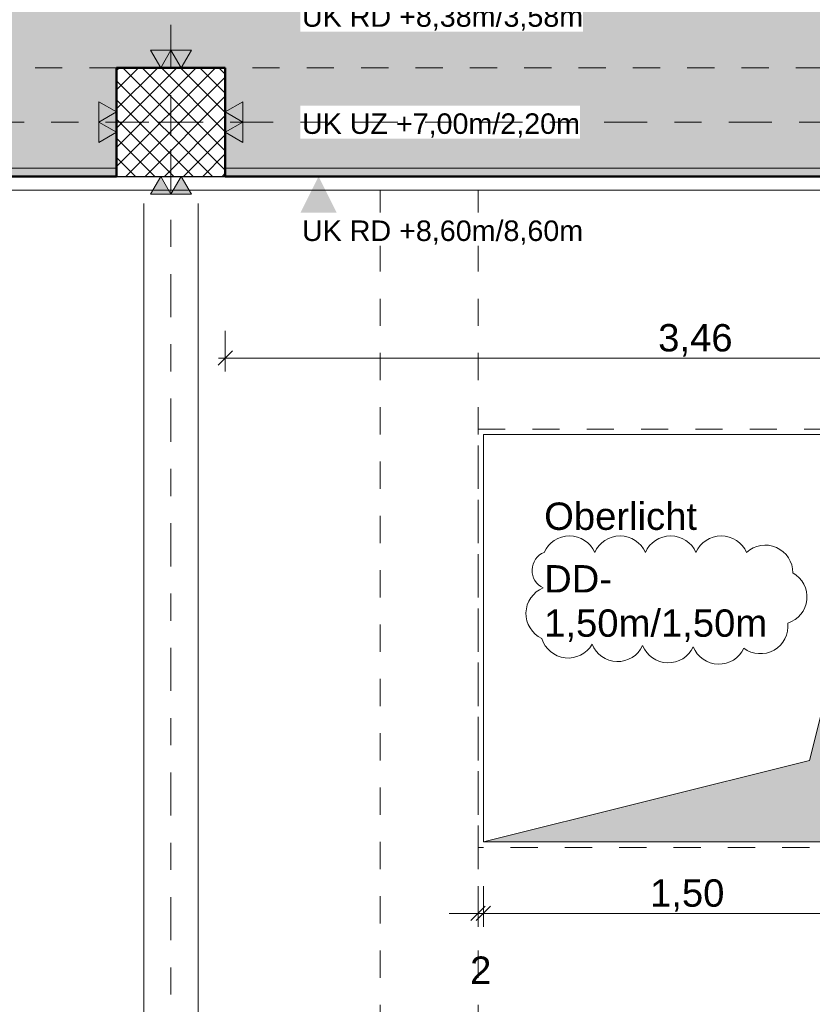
# Model space of a CAD drawing. Header units: metres. Extents: x -180 to 4, y -49 to 6.
# Tile 153 of 256: x -145.58 to -142.66, y -14.94 to -11.32. Entities that reach past the tile are written whole.
import ezdxf

# ---------------------------------------------------------------- set-up
doc = ezdxf.new("R2010")
doc.units = ezdxf.units.M
doc.header["$LTSCALE"] = 0.05
doc.header["$PDMODE"] = 1
doc.header["$PDSIZE"] = -2
for name, pattern in [('Linienart-20', [2.116531, 1.058062, -1.058469]), ('Linienart-34', [4.233, 2.116, -2.117]), ('Linienart-53', [5.291531, 3.175, -1.058062, 0.352704, -0.705764]), ('VW-01 Strichlinie kurz', [1.999894, 0.999947, -0.999947])]:
    doc.linetypes.add(name, pattern=pattern)
doc.layers.get('0').update_dxf_attribs({"lineweight": 25})
for name, color, linetype, lineweight, true_color in [('30 -33 Aussenwände- 3 Aussenstützen', 7, 'Continuous', 50, 0x0000dd), ('30 -34 Innenwände- 6 Elemente', 7, 'Continuous', 9, 0xff6633), ('30 -35 Decken- 1 Konstruktion-Träger- Stahlbeton', 7, 'Continuous', 13, 0x33aa00), ('30 -35 Decken- 11 Durchbruch', 5, 'Continuous', 15, 0x0000ff), ('60- 61 allgemeine Ausstattung- 1 Möbel', 7, 'Continuous', 9, 0x00cccc), ('70 -72 Beschriftung- 1 Beschriftung allgemein', 7, 'Continuous', 9, 0xff6633), ('70 -72 Beschriftung- 2 Beschriftung Bauteile', 7, 'Continuous', 9, 0x9999ff), ('70 -73 Bauteildarst.- 3 verdeckt 0.35', 4, 'Linienart-34', 35, 0x00ffff), ('70 -75 Raumstempel- 1 Raumstempel', 1, 'Continuous', 50, 0xff0000), ('70 -76 Bemaßung- 2 Allgemein', 7, 'Continuous', 5, 0x6666cc), ('70 -77 Revision- 2 Wolken', 7, 'Continuous', 18, 0x944cff), ('CW-Unsichtbar', 7, 'Continuous', 9, 0x599559)]:
    doc.layers.add(name, color=color, linetype=linetype, lineweight=lineweight, true_color=true_color)
for name, color, linetype, lineweight in [('70 -71 Achsen- 1 Gebäudeachsen', 7, 'Linienart-53', 18), ('70 -73 Bauteildarst.- 1 Ansicht 0.15', 7, 'Continuous', 15), ('Keine', 7, 'Continuous', 9)]:
    doc.layers.add(name, color=color, linetype=linetype, lineweight=lineweight)
doc.styles.add('Arial', font='arial.ttf')
doc.dimstyles.new('k+k_klein', dxfattribs={"dimtxt": 0.100689, "dimasz": 0.05302, "dimexe": 0.05, "dimexo": 0.15, "dimgap": 0.005, "dimtad": 1, "dimdec": 3, "dimtxsty": 'Arial', "dimblk": 'VW_SLASH-2', "dimblk1": 'VW_SLASH-2', "dimblk2": 'VW_SLASH-2', "dimcen": 0, "dimdle": 0.025, "dimadec": 3, "dimazin": 0, "dimtfac": 0.75, "dimtdec": 3, "dimtix": 1, "dimtmove": 0, "dimatfit": 0, "dimldrblk": 'VW_FILLEDARROW', "dimfxl": 0.1, "dimfxlon": 1, "dimfrac": 2, "dimtolj": 1, "dimarcsym": 0})

# ---------------------------------------------------------------- blocks, each defined once
blk = doc.blocks.new('Gruppe-6862')
at = {"layer": '30 -34 Innenwände- 6 Elemente', "flags": 128}
blk.add_lwpolyline([(-144.821, -11.897), (-137.621, -11.897), (-137.621, -11.867), (-144.821, -11.867)], close=True, dxfattribs=at)
blk = doc.blocks.new('Gruppe-6863')
at = {"layer": '30 -34 Innenwände- 6 Elemente', "color": 7, "transparency": 33554687}
blk.add_blockref('Gruppe-6862', (0, 0), dxfattribs=at)
blk = doc.blocks.new('Gruppe-6864')
at = {"layer": '30 -34 Innenwände- 6 Elemente', "color": 7, "transparency": 33554687}
blk.add_blockref('Gruppe-6863', (0, 0), dxfattribs=at)
at = {"layer": '30 -34 Innenwände- 6 Elemente', "color": 0, "flags": 1}
for tag in ['IFC_UUID', 'instanceID']:
    blk.add_attdef(tag, (-144.821, -11.897), '', height=0.00018, dxfattribs=at)
blk = doc.blocks.new('Gruppe-6865')
at = {"layer": '30 -34 Innenwände- 6 Elemente', "flags": 128}
blk.add_lwpolyline([(-152.421, -11.897), (-145.221, -11.897), (-145.221, -11.867), (-152.421, -11.867)], close=True, dxfattribs=at)
blk = doc.blocks.new('Gruppe-6866')
at = {"layer": '30 -34 Innenwände- 6 Elemente', "color": 7, "transparency": 33554687}
blk.add_blockref('Gruppe-6865', (0, 0), dxfattribs=at)
blk = doc.blocks.new('Gruppe-6867')
at = {"layer": '30 -34 Innenwände- 6 Elemente', "color": 7, "transparency": 33554687}
blk.add_blockref('Gruppe-6866', (0, 0), dxfattribs=at)
at = {"layer": '30 -34 Innenwände- 6 Elemente', "color": 0, "flags": 1}
for tag in ['IFC_UUID', 'instanceID']:
    blk.add_attdef(tag, (-152.421, -11.897), '', height=0.00018, dxfattribs=at)
blk = doc.blocks.new('Gruppe-9740')
at = {"layer": '30 -35 Decken- 1 Konstruktion-Träger- Stahlbeton', "color": 7, "linetype": 'Linienart-20', "lineweight": 13, "transparency": 33554687}
for p, q in [((-99.221, -11.497), (-160.421, -11.497)), ((-99.221, -11.897), (-160.421, -11.897))]:
    blk.add_line(p, q, dxfattribs=at)
at = {"layer": '30 -35 Decken- 1 Konstruktion-Träger- Stahlbeton', "color": 0, "flags": 1}
for tag in ['IFC_UUID', 'instanceID']:
    blk.add_attdef(tag, (-160.421, -11.897), '', height=0.00018, dxfattribs=at)
blk = doc.blocks.new('Gruppe-11522')
at = {"layer": '30 -33 Aussenwände- 3 Aussenstützen', "linetype": 'Continuous', "lineweight": 9, "transparency": 33554687}
for p, q in [((-145.021, -11.647), (-145.021, -11.747)), ((-145.071, -11.697), (-144.971, -11.697))]:
    blk.add_line(p, q, dxfattribs=at)
blk = doc.blocks.new('Gruppe-11523')
at = {"color": 255, "lineweight": 25, "transparency": 33554687}
blk.add_wipeout([(-144.821, -11.497), (-145.221, -11.497), (-145.221, -11.897), (-144.821, -11.897)], dxfattribs=at).dxf.layer = '30 -33 Aussenwände- 3 Aussenstützen'
at = {"layer": '30 -33 Aussenwände- 3 Aussenstützen', "linetype": 'Continuous', "lineweight": 9, "transparency": 33554687}
h = blk.add_hatch(dxfattribs=at)
h.set_pattern_fill('Beton 1mm SRF', style=0, pattern_type=2)
h.set_pattern_definition([(45, (0, 0), (0.03535534, -0.03535534), []), (-45, (0, 0), (0.03535534, 0.03535534), [])])
h.paths.add_polyline_path([(-144.821, -11.497), (-145.221, -11.497), (-145.221, -11.897), (-144.821, -11.897)])
at = {"layer": '30 -33 Aussenwände- 3 Aussenstützen', "lineweight": 25, "transparency": 33554687, "flags": 128}
blk.add_lwpolyline([(-144.821, -11.497), (-145.221, -11.497), (-145.221, -11.897), (-144.821, -11.897)], close=True, dxfattribs=at)
at = {"layer": '30 -33 Aussenwände- 3 Aussenstützen', "transparency": 33554687}
blk.add_blockref('Gruppe-11522', (0, 0), dxfattribs=at)
blk = doc.blocks.new('Gruppe-11524')
at = {"layer": '30 -33 Aussenwände- 3 Aussenstützen', "color": 7}
blk.add_blockref('Gruppe-11523', (0, 0), dxfattribs=at)
at = {"layer": '30 -33 Aussenwände- 3 Aussenstützen', "color": 0, "flags": 1}
for tag in ['IFC_UUID', 'instanceID']:
    blk.add_attdef(tag, (-145.221, -11.897), '', height=0.00018, dxfattribs=at)
blk = doc.blocks.new('Gruppe-12215')
at = {"layer": '30 -35 Decken- 1 Konstruktion-Träger- Stahlbeton', "color": 7, "linetype": 'Linienart-20', "lineweight": 13, "transparency": 33554687}
for p, q in [((-144.251, -39.247), (-144.251, -11.897)), ((-143.891, -39.247), (-143.891, -11.897))]:
    blk.add_line(p, q, dxfattribs=at)
at = {"layer": '30 -35 Decken- 1 Konstruktion-Träger- Stahlbeton', "color": 7, "linetype": 'Continuous', "lineweight": 35, "transparency": 33554687, "flags": 128}
blk.add_lwpolyline([(-144.251, -11.897), (-143.891, -11.897)], dxfattribs=at)
at = {"layer": '30 -35 Decken- 1 Konstruktion-Träger- Stahlbeton', "color": 0, "flags": 1}
for tag in ['IFC_UUID', 'instanceID']:
    blk.add_attdef(tag, (-144.251, -39.247), '', height=0.00018, dxfattribs=at)
blk = doc.blocks.new('_01-OG1_Tragwerk (2D)')
at = {"layer": '30 -34 Innenwände- 6 Elemente'}
for name in ['Gruppe-6867', 'Gruppe-6864']:
    blk.add_blockref(name, (0, 0), dxfattribs=at)
at = {"layer": '30 -35 Decken- 1 Konstruktion-Träger- Stahlbeton'}
for name in ['Gruppe-9740', 'Gruppe-12215']:
    blk.add_blockref(name, (0, 0), dxfattribs=at)
at = {"layer": '30 -33 Aussenwände- 3 Aussenstützen'}
blk.add_blockref('Gruppe-11524', (0, 0), dxfattribs=at)
blk = doc.blocks.new('Gruppe-15128')
at = {"layer": '30 -35 Decken- 11 Durchbruch', "linetype": 'Continuous', "lineweight": 0}
blk.add_hatch(color=5, dxfattribs=at).paths.add_polyline_path([(-143.871, -14.347), (-142.371, -14.347), (-142.371, -12.847), (-142.671, -14.047)])
at = {"layer": '30 -35 Decken- 11 Durchbruch', "flags": 128}
blk.add_lwpolyline([(-143.871, -14.347), (-142.371, -14.347), (-142.371, -12.847), (-142.671, -14.047)], close=True, dxfattribs=at)
blk = doc.blocks.new('Gruppe-15129')
at = {"layer": '30 -35 Decken- 11 Durchbruch', "flags": 128}
blk.add_lwpolyline([(-143.871, -14.347), (-143.871, -12.847), (-142.371, -12.847), (-142.671, -14.047)], close=True, dxfattribs=at)
blk = doc.blocks.new('Gruppe-15130')
at = {"layer": '30 -35 Decken- 11 Durchbruch', "insert": (-143.6476, -13.6104), "char_height": 0.100689, "attachment_point": 7, "line_spacing_factor": 0.970891, "style": 'Arial'}
blk.add_mtext('DD- \\P1,50m/1,50m', dxfattribs=at)
blk = doc.blocks.new('Gruppe-15131')
at = {"layer": '30 -35 Decken- 11 Durchbruch'}
for name in ['Gruppe-15128', 'Gruppe-15129']:
    blk.add_blockref(name, (0, 0), dxfattribs=at)
at = {"layer": '30 -35 Decken- 11 Durchbruch', "color": 7, "transparency": 33554687}
blk.add_blockref('Gruppe-15130', (0, 0), dxfattribs=at)
blk = doc.blocks.new('Gruppe-15132')
at = {"layer": 'CW-Unsichtbar', "linetype": 'Continuous', "lineweight": 5, "transparency": 33554687}
for p in [(-143.871, -13.597), (-142.371, -13.597)]:
    blk.add_point(p, dxfattribs=at)
at = {"layer": '30 -35 Decken- 11 Durchbruch', "color": 7, "transparency": 33554687}
blk.add_blockref('Gruppe-15131', (0, 0), dxfattribs=at)
at = {"layer": '30 -35 Decken- 11 Durchbruch', "color": 0, "flags": 1}
for tag in ['prm0_value', 'prm1_value', 'prm2_value', 'prm3_value', 'prm4_value', 'prm5_value', 'prm6_value', 'prm7_value', 'IFC_UUID', 'instanceID', 'prm0_name', 'prm0_type', 'prm1_name', 'prm1_type', 'prm2_name', 'prm2_type', 'prm3_name', 'prm3_type', 'prm4_name', 'prm4_type', 'prm5_name', 'prm5_type', 'prm6_name', 'prm6_type', 'prm7_name', 'prm7_type']:
    blk.add_attdef(tag, (-143.871, -14.347), '', height=0.00018, dxfattribs=at)
blk = doc.blocks.new('_OG1_2D (2D)')
at = {"layer": '70 -75 Raumstempel- 1 Raumstempel', "linetype": 'Continuous', "lineweight": 0, "true_color": 0xff0000}
blk.add_hatch(color=1, dxfattribs=at).paths.add_polyline_path([(-103.14599996, -2.62204198), (-103.14599996, -7.93204198), (-160.09599996, -7.93204198), (-160.09599996, -11.49704198), (-160.02099996, -11.49704198), (-160.02099996, -11.89704198), (-152.82099996, -11.89704198), (-152.82099996, -11.49704198), (-152.42099996, -11.49704198), (-152.42099996, -11.89704198), (-145.22099996, -11.89704198), (-145.22099996, -11.49704198), (-144.82099996, -11.49704198), (-144.82099996, -11.89704198), (-137.62099996, -11.89704198), (-137.62099996, -11.49704198), (-137.22099996, -11.49704198), (-137.22099996, -11.89704198), (-130.02099996, -11.89704198), (-130.02099996, -11.49704198), (-129.62099996, -11.49704198), (-129.62099996, -11.89704198), (-122.42099996, -11.89704198), (-122.42099996, -11.49704198), (-122.02099996, -11.49704198), (-122.02099996, -11.89704198), (-114.82099996, -11.89704198), (-114.82099996, -11.49704198), (-114.42099996, -11.49704198), (-114.42099996, -11.89704198), (-107.22099996, -11.89704198), (-107.22099996, -11.49704198), (-106.82099996, -11.49704198), (-106.82099996, -11.89704198), (-99.62099996, -11.89704198), (-99.62099996, -11.49704198), (-99.54599996, -11.49704198), (-99.54599996, -8.89704198), (-99.62099996, -8.89704198), (-99.62099996, -8.49704198), (-99.54599996, -8.49704198), (-99.54599996, -7.29704198), (-101.59599996, -7.29704198), (-101.59599996, -5.12204198), (-101.58099996, -5.12204198), (-101.58099996, -2.62204198)])
at = {"layer": '60- 61 allgemeine Ausstattung- 1 Möbel'}
for p, q in [((-145.12099996, -11.99704198), (-145.12099996, -38.94704198)), ((-144.92099996, -11.99704198), (-144.92099996, -38.94704198))]:
    blk.add_line(p, q, dxfattribs=at)
at = {"layer": '70 -73 Bauteildarst.- 1 Ansicht 0.15', "flags": 128}
blk.add_lwpolyline([(-159.97099996, -11.94704198), (-99.54599996, -11.94704198), (-99.54599996, -39.04704198), (-159.97099996, -39.04704198)], close=True, dxfattribs=at)
at = {"layer": '70 -75 Raumstempel- 1 Raumstempel', "flags": 128}
blk.add_lwpolyline([(-103.14599996, -7.93204198), (-160.09599996, -7.93204198), (-160.09599996, -11.49704198), (-160.02099996, -11.49704198), (-160.02099996, -11.89704198), (-152.82099996, -11.89704198), (-152.82099996, -11.49704198), (-152.42099996, -11.49704198), (-152.42099996, -11.89704198), (-145.22099996, -11.89704198), (-145.22099996, -11.49704198), (-144.82099996, -11.49704198), (-144.82099996, -11.89704198), (-137.62099996, -11.89704198)], dxfattribs=at)
at = {"layer": 'Keine', "color": 7, "linetype": 'VW-01 Strichlinie kurz', "lineweight": 9, "flags": 128}
blk.add_lwpolyline([(-143.89099996, -12.82704198), (-142.35099996, -12.82704198), (-142.35099996, -14.36704198), (-143.89099996, -14.36704198)], close=True, dxfattribs=at)
at = {"layer": '30 -35 Decken- 11 Durchbruch'}
blk.add_blockref('Gruppe-15132', (0, 0), dxfattribs=at)
blk = doc.blocks.new('Gruppe-16104')
at = {"layer": '70 -76 Bemaßung- 2 Allgemein', "color": 7, "linetype": 'Continuous'}
blk.add_solid([(-144.5443, -11.3635), (-144.4777, -11.497), (-144.4108, -11.3636)], dxfattribs=at)
at = {"color": 255}
blk.add_wipeout([(-144.5443, -11.3635), (-143.504, -11.3635), (-143.504, -11.2418), (-144.5443, -11.2418)], dxfattribs=at).dxf.layer = '70 -76 Bemaßung- 2 Allgemein'
at = {"layer": '70 -76 Bemaßung- 2 Allgemein', "insert": (-143.504, -11.36), "char_height": 0.075516, "attachment_point": 9, "line_spacing_factor": 0.973705, "style": 'Arial'}
blk.add_mtext('UK RD +8,38m/3,58m', dxfattribs=at)
blk = doc.blocks.new('Gruppe-16105')
at = {"color": 255}
blk.add_wipeout([(-144.5443, -11.7579), (-143.5158, -11.7579), (-143.5158, -11.6362), (-144.5443, -11.6362)], dxfattribs=at).dxf.layer = '70 -76 Bemaßung- 2 Allgemein'
at = {"layer": '70 -76 Bemaßung- 2 Allgemein', "color": 7, "linetype": 'Continuous'}
for points in [[(-144.5443, -11.6306), (-144.4777, -11.497), (-144.4108, -11.6305)], [(-144.5443, -11.7635), (-144.4777, -11.897), (-144.4108, -11.7636)]]:
    blk.add_solid(points, dxfattribs=at)
at = {"layer": '70 -76 Bemaßung- 2 Allgemein', "insert": (-143.5158, -11.7544), "char_height": 0.075516, "attachment_point": 9, "line_spacing_factor": 0.973705, "style": 'Arial'}
blk.add_mtext('UK UZ +7,00m/2,20m', dxfattribs=at)
blk = doc.blocks.new('Gruppe-16106')
at = {"layer": '70 -76 Bemaßung- 2 Allgemein', "color": 7, "linetype": 'Continuous'}
blk.add_solid([(-144.5443, -12.0306), (-144.4777, -11.897), (-144.4108, -12.0305)], dxfattribs=at)
at = {"color": 255}
blk.add_wipeout([(-144.5443, -12.1523), (-143.504, -12.1523), (-143.504, -12.0306), (-144.5443, -12.0306)], dxfattribs=at).dxf.layer = '70 -76 Bemaßung- 2 Allgemein'
at = {"layer": '70 -76 Bemaßung- 2 Allgemein', "insert": (-143.504, -12.1487), "char_height": 0.075516, "attachment_point": 9, "line_spacing_factor": 0.973705, "style": 'Arial'}
blk.add_mtext('UK RD +8,60m/8,60m', dxfattribs=at)
blk = doc.blocks.new('Gruppe-16320')
at = {"layer": '70 -73 Bauteildarst.- 3 verdeckt 0.35'}
blk.add_blockref('Gruppe-16104', (0, 0), dxfattribs=at)
blk.add_blockref('Gruppe-16105', (0, 0), dxfattribs=at)
blk.add_blockref('Gruppe-16106', (0, 0), dxfattribs=at)
blk = doc.blocks.new('VW_SLASH-2')
at = {"color": 0, "linetype": 'ByBlock', "lineweight": -2, "transparency": 16777216}
blk.add_line((0.472, 0), (-1, 0), dxfattribs=at)
at = {"color": 0, "lineweight": 5, "transparency": 16777216, "flags": 128}
blk.add_lwpolyline([(0.5, 0.5), (-0.5, -0.5)], dxfattribs=at)
blk = doc.blocks.new('*D20173')
at = {"layer": '70 -76 Bemaßung- 2 Allgemein', "color": 0, "lineweight": -2}
for p, q in [((-144.821, -12.4656), (-144.821, -12.6156)), ((-141.361, -12.4656), (-141.361, -12.6156)), ((-141.414, -12.5656), (-144.768, -12.5656))]:
    blk.add_line(p, q, dxfattribs=at)
at = {"layer": 'Defpoints', "color": 0}
for p in [(-144.821, -11.897), (-141.361, -11.897), (-144.821, -12.5656)]:
    blk.add_point(p, dxfattribs=at)
at = {"layer": '70 -76 Bemaßung- 2 Allgemein', "color": 0, "lineweight": -2, "xscale": 0.05302001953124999, "yscale": 0.05302001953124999, "zscale": 0.05302001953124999, "rotation": 180}
blk.add_blockref('VW_SLASH-2', (-144.821, -12.5656), dxfattribs=at)
at = {"layer": '70 -76 Bemaßung- 2 Allgemein', "color": 0, "lineweight": -2, "xscale": 0.05302001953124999, "yscale": 0.05302001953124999, "zscale": 0.05302001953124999}
blk.add_blockref('VW_SLASH-2', (-141.361, -12.5656), dxfattribs=at)
at = {"layer": '70 -76 Bemaßung- 2 Allgemein', "color": 0, "insert": (-143.091, -12.5002), "char_height": 0.10069, "attachment_point": 5, "style": 'Arial'}
blk.add_mtext('\\A1;3,46', dxfattribs=at)
blk = doc.blocks.new('VW_FILLEDARROW')
at = {"linetype": 'Continuous', "lineweight": 0, "transparency": 16777216}
blk.add_hatch(color=0, dxfattribs=at).paths.add_polyline_path([(-2.829, 0.758), (0, 0), (-2.829, -0.758)])
at = {"color": 0, "lineweight": 5, "transparency": 16777216, "flags": 128}
blk.add_lwpolyline([(-2.829, 0.758), (0, 0), (-2.829, -0.758)], close=True, dxfattribs=at)
blk = doc.blocks.new('Gruppe-16743')
at = {"layer": '70 -72 Beschriftung- 2 Beschriftung Bauteile', "linetype": 'Continuous', "lineweight": 0}
for points in [[(-145.021, -11.4321), (-145.0585, -11.497), (-145.096, -11.4321)], [(-144.946, -11.4321), (-144.9835, -11.497), (-145.021, -11.4321)]]:
    blk.add_hatch(color=254, dxfattribs=at).paths.add_polyline_path(points)
at = {"layer": '70 -72 Beschriftung- 2 Beschriftung Bauteile', "linetype": 'Continuous', "lineweight": 9, "flags": 128}
for points in [[(-145.021, -11.4321), (-145.0585, -11.497), (-145.096, -11.4321)], [(-144.946, -11.4321), (-144.9835, -11.497), (-145.021, -11.4321)]]:
    blk.add_lwpolyline(points, close=True, dxfattribs=at)
at = {"layer": '70 -72 Beschriftung- 2 Beschriftung Bauteile', "linetype": 'Continuous', "lineweight": 5}
blk.add_point((-145.021, -11.497), dxfattribs=at)
blk = doc.blocks.new('Gruppe-16744')
at = {"layer": '70 -72 Beschriftung- 2 Beschriftung Bauteile', "linetype": 'Continuous', "lineweight": 0}
for points in [[(-144.756, -11.697), (-144.821, -11.6595), (-144.756, -11.622)], [(-144.756, -11.772), (-144.821, -11.7345), (-144.756, -11.697)]]:
    blk.add_hatch(color=254, dxfattribs=at).paths.add_polyline_path(points)
at = {"layer": '70 -72 Beschriftung- 2 Beschriftung Bauteile', "linetype": 'Continuous', "lineweight": 9, "flags": 128}
for points in [[(-144.756, -11.697), (-144.821, -11.6595), (-144.756, -11.622)], [(-144.756, -11.772), (-144.821, -11.7345), (-144.756, -11.697)]]:
    blk.add_lwpolyline(points, close=True, dxfattribs=at)
at = {"layer": '70 -72 Beschriftung- 2 Beschriftung Bauteile', "linetype": 'Continuous', "lineweight": 5}
blk.add_point((-144.821, -11.697), dxfattribs=at)
blk = doc.blocks.new('Gruppe-16745')
at = {"layer": '70 -72 Beschriftung- 2 Beschriftung Bauteile', "linetype": 'Continuous', "lineweight": 0}
for points in [[(-145.096, -11.962), (-145.0585, -11.897), (-145.021, -11.962)], [(-145.021, -11.962), (-144.9835, -11.897), (-144.946, -11.962)]]:
    blk.add_hatch(color=254, dxfattribs=at).paths.add_polyline_path(points)
at = {"layer": '70 -72 Beschriftung- 2 Beschriftung Bauteile', "linetype": 'Continuous', "lineweight": 9, "flags": 128}
for points in [[(-145.096, -11.962), (-145.0585, -11.897), (-145.021, -11.962)], [(-145.021, -11.962), (-144.9835, -11.897), (-144.946, -11.962)]]:
    blk.add_lwpolyline(points, close=True, dxfattribs=at)
at = {"layer": '70 -72 Beschriftung- 2 Beschriftung Bauteile', "linetype": 'Continuous', "lineweight": 5}
blk.add_point((-145.021, -11.897), dxfattribs=at)
blk = doc.blocks.new('Gruppe-16746')
at = {"layer": '70 -72 Beschriftung- 2 Beschriftung Bauteile', "linetype": 'Continuous', "lineweight": 0}
for points in [[(-145.286, -11.622), (-145.221, -11.6595), (-145.286, -11.697)], [(-145.286, -11.697), (-145.221, -11.7345), (-145.286, -11.772)]]:
    blk.add_hatch(color=254, dxfattribs=at).paths.add_polyline_path(points)
at = {"layer": '70 -72 Beschriftung- 2 Beschriftung Bauteile', "linetype": 'Continuous', "lineweight": 9, "flags": 128}
for points in [[(-145.286, -11.622), (-145.221, -11.6595), (-145.286, -11.697)], [(-145.286, -11.697), (-145.221, -11.7345), (-145.286, -11.772)]]:
    blk.add_lwpolyline(points, close=True, dxfattribs=at)
at = {"layer": '70 -72 Beschriftung- 2 Beschriftung Bauteile', "linetype": 'Continuous', "lineweight": 5}
blk.add_point((-145.221, -11.697), dxfattribs=at)
blk = doc.blocks.new('Gruppe-16997')
at = {"layer": '70 -77 Revision- 2 Wolken', "transparency": 33554687, "flags": 128}
blk.add_lwpolyline([(-143.6476, -13.2811, -0.298217), (-143.5545, -13.2201, -0.298217), (-143.4613, -13.2811, -0.298217), (-143.3682, -13.2201, -0.298217), (-143.2751, -13.2811, -0.298217), (-143.182, -13.2201, -0.298217), (-143.0889, -13.2811, -0.298217), (-142.9958, -13.2201, -0.298217), (-142.9026, -13.2811, -0.298217), (-142.7928, -13.2629, -0.298217), (-142.7323, -13.3564, -0.298217), (-142.681, -13.4551, -0.298217), (-142.7509, -13.5417, -0.298217), (-142.8016, -13.6407, -0.298217), (-142.9127, -13.6339, -0.298217), (-143.0074, -13.6925, -0.298217), (-143.0989, -13.6291, -0.298217), (-143.1936, -13.6877, -0.298217), (-143.2851, -13.6243, -0.298217), (-143.3797, -13.6829, -0.298217), (-143.4712, -13.6195, -0.298217), (-143.5708, -13.6693, -0.298217), (-143.6562, -13.5979, -0.298217), (-143.7146, -13.5032, -0.298217), (-143.6511, -13.4118, -0.298217), (-143.6921, -13.3452, -0.298217), (-143.6476, -13.2811)], format="xyb", close=True, dxfattribs=at)
blk = doc.blocks.new('*D20673')
at = {"layer": '70 -76 Bemaßung- 2 Allgemein', "color": 0, "lineweight": -2}
for p, q in [((-143.891, -14.51), (-143.891, -14.66)), ((-143.871, -14.51), (-143.871, -14.66)), ((-143.944, -14.61), (-143.997, -14.61)), ((-143.871, -14.61), (-143.891, -14.61)), ((-143.818, -14.61), (-143.765, -14.61))]:
    blk.add_line(p, q, dxfattribs=at)
at = {"layer": 'Defpoints', "color": 0}
for p in [(-143.891, -12.827), (-143.871, -12.847), (-143.891, -14.61)]:
    blk.add_point(p, dxfattribs=at)
at = {"layer": '70 -76 Bemaßung- 2 Allgemein', "color": 0, "lineweight": -2, "xscale": 0.05302001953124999, "yscale": 0.05302001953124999, "zscale": 0.05302001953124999}
blk.add_blockref('VW_SLASH-2', (-143.891, -14.61), dxfattribs=at)
at = {"layer": '70 -76 Bemaßung- 2 Allgemein', "color": 0, "lineweight": -2, "xscale": 0.05302001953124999, "yscale": 0.05302001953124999, "zscale": 0.05302001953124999, "rotation": 180}
blk.add_blockref('VW_SLASH-2', (-143.871, -14.61), dxfattribs=at)
at = {"layer": '70 -76 Bemaßung- 2 Allgemein', "color": 0, "insert": (-143.881, -14.8191), "char_height": 0.10069, "attachment_point": 5, "style": 'Arial'}
blk.add_mtext('\\A1;2', dxfattribs=at)
blk = doc.blocks.new('*D20674')
at = {"layer": '70 -76 Bemaßung- 2 Allgemein', "color": 0, "lineweight": -2}
for p, q in [((-143.871, -14.51), (-143.871, -14.66)), ((-142.371, -14.51), (-142.371, -14.66)), ((-142.424, -14.61), (-143.818, -14.61))]:
    blk.add_line(p, q, dxfattribs=at)
at = {"layer": 'Defpoints', "color": 0}
for p in [(-143.871, -12.847), (-142.371, -12.847), (-143.871, -14.61)]:
    blk.add_point(p, dxfattribs=at)
at = {"layer": '70 -76 Bemaßung- 2 Allgemein', "color": 0, "lineweight": -2, "xscale": 0.05302001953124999, "yscale": 0.05302001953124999, "zscale": 0.05302001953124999, "rotation": 180}
blk.add_blockref('VW_SLASH-2', (-143.871, -14.61), dxfattribs=at)
at = {"layer": '70 -76 Bemaßung- 2 Allgemein', "color": 0, "lineweight": -2, "xscale": 0.05302001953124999, "yscale": 0.05302001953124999, "zscale": 0.05302001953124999}
blk.add_blockref('VW_SLASH-2', (-142.371, -14.61), dxfattribs=at)
at = {"layer": '70 -76 Bemaßung- 2 Allgemein', "color": 0, "insert": (-143.121, -14.5445), "char_height": 0.10069, "attachment_point": 5, "style": 'Arial'}
blk.add_mtext('\\A1;1,50', dxfattribs=at)
blk = doc.blocks.new('*D20675')
at = {"layer": '70 -76 Bemaßung- 2 Allgemein', "color": 0, "lineweight": -2}
for p, q in [((-142.371, -14.51), (-142.371, -14.66)), ((-142.351, -14.51), (-142.351, -14.66)), ((-142.424, -14.61), (-142.477, -14.61)), ((-142.351, -14.61), (-142.371, -14.61)), ((-142.298, -14.61), (-142.245, -14.61))]:
    blk.add_line(p, q, dxfattribs=at)
at = {"layer": 'Defpoints', "color": 0}
for p in [(-142.371, -12.847), (-142.351, -12.9504), (-142.371, -14.61)]:
    blk.add_point(p, dxfattribs=at)
at = {"layer": '70 -76 Bemaßung- 2 Allgemein', "color": 0, "lineweight": -2, "xscale": 0.05302001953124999, "yscale": 0.05302001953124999, "zscale": 0.05302001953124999}
blk.add_blockref('VW_SLASH-2', (-142.371, -14.61), dxfattribs=at)
at = {"layer": '70 -76 Bemaßung- 2 Allgemein', "color": 0, "lineweight": -2, "xscale": 0.05302001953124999, "yscale": 0.05302001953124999, "zscale": 0.05302001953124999, "rotation": 180}
blk.add_blockref('VW_SLASH-2', (-142.351, -14.61), dxfattribs=at)
at = {"layer": '70 -76 Bemaßung- 2 Allgemein', "color": 0, "insert": (-142.361, -14.8191), "char_height": 0.10069, "attachment_point": 5, "style": 'Arial'}
blk.add_mtext('\\A1;2', dxfattribs=at)
blk = doc.blocks.new('_Achsen (3D)')
at = {"layer": '70 -71 Achsen- 1 Gebäudeachsen', "transparency": 33554687}
for p, q in [((-145.021, 3.8), (-145.021, -46.172)), ((-179.668, -11.697), (3.826, -11.697))]:
    blk.add_line(p, q, dxfattribs=at)
blk = doc.blocks.new('Gruppe-16998')
at = {"layer": '70 -76 Bemaßung- 2 Allgemein'}
for base, p1, p2, text, override, picture, middle in [((-143.89099996, -14.61), (-143.87099996, -12.84704198), (-143.89099996, -12.82704198), '2', {"dimtxt": 0.100689, "dimgap": 0.005, "dimdec": 8, "dimpost": '<>', "dimtxsty": 'Arial', "dimtix": 0, "dimtmove": 2}, '*D20673', (-143.88099996, -14.81913712)), ((-143.87099996, -14.61), (-142.37099996, -12.84704198), (-143.87099996, -12.84704198), '1,50', {"dimtxt": 0.100689, "dimgap": 0.005, "dimdec": 8, "dimpost": '<>', "dimtxsty": 'Arial', "dimtmove": 2}, '*D20674', (-143.12099996, -14.54453646)), ((-142.37099996, -14.61), (-142.35099996, -12.95044387), (-142.37099996, -12.84704198), '2', {"dimtxt": 0.100689, "dimgap": 0.005, "dimdec": 8, "dimpost": '<>', "dimtxsty": 'Arial', "dimtix": 0, "dimtmove": 2}, '*D20675', (-142.36099996, -14.81913712))]:
    dim = blk.add_linear_dim(base=base, p1=p1, p2=p2, text=text, dimstyle='k+k_klein', override=override, dxfattribs=at)
    dim.commit()
    dim.dimension.update_dxf_attribs({"geometry": picture, "text_midpoint": middle})
blk = doc.blocks.new('_OG1_2D Bemaßung_ Beschriftung (2D)')
at = {"layer": '30 -35 Decken- 1 Konstruktion-Träger- Stahlbeton', "color": 7}
blk.add_blockref('Gruppe-16320', (0, 0), dxfattribs=at)
at = {"layer": '70 -72 Beschriftung- 1 Beschriftung allgemein', "color": 7}
for name in ['Gruppe-16743', 'Gruppe-16746', 'Gruppe-16744', 'Gruppe-16745']:
    blk.add_blockref(name, (0, 0), dxfattribs=at)
at = {"layer": '70 -76 Bemaßung- 2 Allgemein'}
blk.add_blockref('Gruppe-16998', (0, 0), dxfattribs=at)
at = {"layer": '70 -77 Revision- 2 Wolken'}
blk.add_blockref('Gruppe-16997', (0, 0), dxfattribs=at)
at = {"layer": '70 -72 Beschriftung- 1 Beschriftung allgemein', "insert": (-143.64756316, -13.0974982), "char_height": 0.100688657, "attachment_point": 1, "rotation": 359.9946693, "line_spacing_factor": 0.970891, "style": 'Arial'}
blk.add_mtext('Oberlicht', dxfattribs=at)
at = {"layer": '70 -76 Bemaßung- 2 Allgemein'}
dim = blk.add_linear_dim(base=(-144.82099996, -12.56564626), p1=(-141.36099996, -11.89704198), p2=(-144.82099996, -11.89704198), text='3,46', dimstyle='k+k_klein', override={"dimtxt": 0.100689, "dimgap": 0.005, "dimdec": 8, "dimpost": '<>', "dimtxsty": 'Arial', "dimtmove": 2}, dxfattribs=at)
dim.commit()
dim.dimension.update_dxf_attribs({"geometry": '*D20173', "text_midpoint": (-143.09099996, -12.50018272)})

msp = doc.modelspace()

# ---------------------------------------------------------------- block references
at = {"layer": 'Keine', "color": 1}
msp.add_blockref('_01-OG1_Tragwerk (2D)', (0, 0), dxfattribs=at)

# ---------------------------------------------------------------- next in the draw order: block references
msp.add_blockref('_OG1_2D (2D)', (0, 0), dxfattribs=at)

# ---------------------------------------------------------------- next in the draw order: block references
msp.add_blockref('_OG1_2D Bemaßung_ Beschriftung (2D)', (0, 0), dxfattribs=at)

# ---------------------------------------------------------------- next in the draw order: block references
msp.add_blockref('_Achsen (3D)', (0, 0), dxfattribs=at)

doc.saveas('drawing.dxf')
